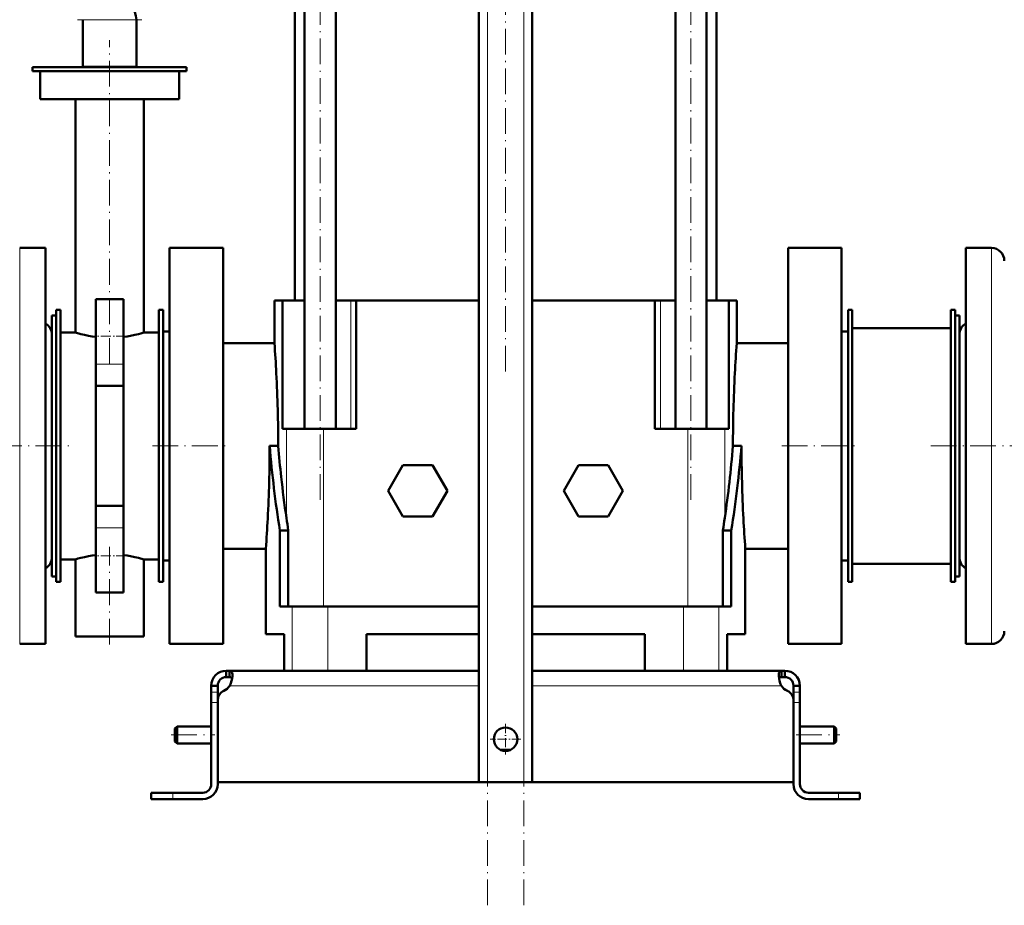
# Model space of a CAD drawing. Extents: x -1976 to 2357, y -1856 to 698.
# Tile 2 of 60: x -1682 to -1222, y -448 to -35. Entities that reach past the tile are written whole.
import ezdxf

# ---------------------------------------------------------------- set-up
doc = ezdxf.new("R2010")
doc.units = 0
doc.linetypes.add('DASHDOT', pattern=[18.5, 12, -3, 0.5, -3])

msp = doc.modelspace()

# ---------------------------------------------------------------- linework, layer by layer
at = {"color": 7, "linetype": 'DASHDOT', "lineweight": 18}
for p, q in [((-1463.69, -448.46), (-1463.69, 242.44)), ((-1446.69, -448.46), (-1446.69, 242.44)), ((-1455.19, 219.94), (-1455.19, -200.96)), ((-1541.81, -259.1), (-1541.81, 139.54)), ((-1368.57, -259.1), (-1368.57, 139.54)), ((-1655.19, -34.77), (-1625.19, -34.77)), ((-1640.19, -195.55), (-1640.19, -44.28)), ((-1767.26, -233.88), (-1658.09, -233.88)), ((-1620.19, -233.88), (-1584.19, -233.88)), ((-1326.19, -233.88), (-1290.19, -233.88)), ((-1256.59, -233.88), (-1095.79, -233.88)), ((-1640.19, -326.69), (-1640.19, -281.02)), ((-1611.39, -368.88), (-1590.99, -368.88)), ((-1319.39, -368.88), (-1298.99, -368.88))]:
    msp.add_line(p, q, dxfattribs=at)
at = {"color": 7, "lineweight": 50}
for p, q in [((-1467.69, -390.88), (-1467.69, 184.87)), ((-1442.69, -390.88), (-1442.69, 184.87)), ((-1553.69, -165.88), (-1553.69, 41.62)), ((-1549.11, -225.88), (-1549.11, 41.62)), ((-1534.51, -225.88), (-1534.51, 41.62)), ((-1375.87, -225.88), (-1375.87, 41.62)), ((-1361.27, -225.88), (-1361.27, 41.62)), ((-1356.69, 41.62), (-1356.69, -165.88)), ((-1652.69, -56.77), (-1652.69, -34.77)), ((-1627.69, -56.77), (-1627.69, -34.77)), ((-1640.19, -56.88), (-1676.19, -56.88)), ((-1676.19, -58.88), (-1676.19, -56.88)), ((-1640.19, -58.88), (-1676.19, -58.88)), ((-1672.69, -71.88), (-1672.69, -58.88)), ((-1652.69, -56.88), (-1652.69, -56.77)), ((-1627.69, -56.77), (-1652.69, -56.77)), ((-1604.19, -56.88), (-1640.19, -56.88)), ((-1604.19, -58.88), (-1640.19, -58.88)), ((-1627.69, -56.88), (-1627.69, -56.77)), ((-1607.69, -71.88), (-1607.69, -58.88)), ((-1604.19, -58.88), (-1604.19, -56.88)), ((-1640.19, -71.88), (-1672.69, -71.88)), ((-1656.19, -180.88), (-1656.19, -71.88)), ((-1607.69, -71.88), (-1640.19, -71.88)), ((-1624.19, -180.88), (-1624.19, -71.88)), ((-1670.19, -141.38), (-1682.19, -141.38)), ((-1670.19, -141.38), (-1670.19, -189.54)), ((-1612.19, -141.38), (-1612.19, -233.88)), ((-1612.19, -141.38), (-1587.19, -141.38)), ((-1587.19, -141.38), (-1587.19, -233.88)), ((-1323.19, -233.88), (-1323.19, -141.38)), ((-1298.19, -141.38), (-1323.19, -141.38)), ((-1298.19, -233.88), (-1298.19, -141.38)), ((-1240.19, -278.23), (-1240.19, -141.38)), ((-1240.19, -141.38), (-1228.19, -141.38)), ((-1633.69, -165.38), (-1646.69, -165.38)), ((-1646.69, -165.38), (-1646.69, -195.62)), ((-1633.69, -165.38), (-1633.69, -195.62)), ((-1563.19, -165.88), (-1560.02, -165.88)), ((-1563.19, -185.88), (-1563.19, -165.88)), ((-1560.02, -165.88), (-1559.42, -165.88)), ((-1549.11, -165.88), (-1559.42, -165.88)), ((-1559.42, -225.88), (-1559.42, -165.88)), ((-1527.53, -165.88), (-1534.51, -165.88)), ((-1524.96, -165.88), (-1527.53, -165.88)), ((-1524.96, -165.88), (-1467.69, -165.88)), ((-1524.96, -225.88), (-1524.96, -165.88)), ((-1442.69, -165.88), (-1385.41, -165.88)), ((-1385.41, -225.88), (-1385.41, -165.88)), ((-1382.84, -165.88), (-1385.41, -165.88)), ((-1375.87, -165.88), (-1382.84, -165.88)), ((-1350.95, -165.88), (-1361.27, -165.88)), ((-1350.95, -225.88), (-1350.95, -165.88)), ((-1350.95, -165.88), (-1347.19, -165.88)), ((-1347.19, -165.88), (-1347.19, -185.88)), ((-1667.19, -263.13), (-1667.19, -172.88)), ((-1667.19, -172.88), (-1665.19, -172.88)), ((-1665.19, -170.38), (-1663.19, -170.38)), ((-1665.19, -297.38), (-1665.19, -170.38)), ((-1663.19, -297.38), (-1663.19, -170.38)), ((-1617.19, -170.38), (-1615.19, -170.38)), ((-1617.19, -297.38), (-1617.19, -170.38)), ((-1615.19, -297.38), (-1615.19, -170.38)), ((-1293.19, -170.38), (-1295.19, -170.38)), ((-1295.19, -170.38), (-1295.19, -297.38)), ((-1293.19, -170.38), (-1293.19, -297.38)), ((-1245.19, -170.38), (-1247.19, -170.38)), ((-1247.19, -170.38), (-1247.19, -297.38)), ((-1245.19, -170.38), (-1245.19, -297.38)), ((-1245.19, -172.88), (-1245.19, -204.64)), ((-1243.19, -172.88), (-1245.19, -172.88)), ((-1243.19, -172.88), (-1243.19, -204.64)), ((-1293.19, -178.88), (-1293.19, -288.88)), ((-1247.19, -178.88), (-1293.19, -178.88)), ((-1663.19, -286.88), (-1663.19, -180.88)), ((-1656.19, -180.88), (-1663.19, -180.88)), ((-1617.19, -180.88), (-1624.19, -180.88)), ((-1615.19, -287.38), (-1615.19, -180.38)), ((-1615.19, -180.38), (-1612.19, -180.38)), ((-1298.19, -180.38), (-1295.19, -180.38)), ((-1243.19, -258.81), (-1243.19, -181.88)), ((-1587.19, -185.88), (-1563.19, -185.88)), ((-1347.19, -185.88), (-1323.19, -185.88)), ((-1670.19, -189.54), (-1670.19, -326.38)), ((-1646.69, -205.88), (-1646.69, -195.62)), ((-1633.69, -205.88), (-1633.69, -195.62)), ((-1646.69, -205.88), (-1633.69, -205.88)), ((-1646.69, -261.89), (-1646.69, -205.88)), ((-1633.69, -261.89), (-1633.69, -205.88)), ((-1245.19, -204.64), (-1245.19, -294.88)), ((-1243.19, -204.64), (-1243.19, -294.88)), ((-1557.57, -225.88), (-1559.42, -225.88)), ((-1540.29, -225.88), (-1557.57, -225.88)), ((-1524.96, -225.88), (-1540.29, -225.88)), ((-1385.41, -225.88), (-1370.09, -225.88)), ((-1370.09, -225.88), (-1352.8, -225.88)), ((-1352.8, -225.88), (-1350.95, -225.88)), ((-1612.19, -233.88), (-1612.19, -326.38)), ((-1587.19, -233.88), (-1587.19, -326.38)), ((-1565.42, -233.88), (-1565.4, -233.88)), ((-1562, -233.88), (-1565.4, -233.88)), ((-1562, -233.88), (-1561.41, -233.92)), ((-1348.97, -233.92), (-1348.37, -233.88)), ((-1348.37, -233.88), (-1344.97, -233.88)), ((-1344.97, -233.88), (-1344.96, -233.88)), ((-1323.19, -326.38), (-1323.19, -233.88)), ((-1298.19, -326.38), (-1298.19, -233.88)), ((-1503.11, -242.88), (-1510.04, -254.88)), ((-1489.26, -242.88), (-1503.11, -242.88)), ((-1482.33, -254.88), (-1489.26, -242.88)), ((-1428.04, -254.88), (-1421.11, -242.88)), ((-1421.11, -242.88), (-1407.26, -242.88)), ((-1407.26, -242.88), (-1400.33, -254.88)), ((-1510.04, -254.88), (-1503.11, -266.88)), ((-1489.26, -266.88), (-1482.33, -254.88)), ((-1421.11, -266.88), (-1428.04, -254.88)), ((-1400.33, -254.88), (-1407.26, -266.88)), ((-1646.69, -261.89), (-1633.69, -261.89)), ((-1646.69, -272.15), (-1646.69, -261.89)), ((-1633.69, -272.15), (-1633.69, -261.89)), ((-1243.19, -285.88), (-1243.19, -258.81)), ((-1667.19, -294.88), (-1667.19, -263.13)), ((-1503.11, -266.88), (-1489.26, -266.88)), ((-1407.26, -266.88), (-1421.11, -266.88)), ((-1646.69, -272.15), (-1646.69, -302.38)), ((-1633.69, -272.15), (-1633.69, -302.38)), ((-1556.69, -273.32), (-1560.65, -273.32)), ((-1560.65, -273.32), (-1560.65, -308.88)), ((-1556.69, -273.32), (-1556.69, -308.88)), ((-1353.68, -273.32), (-1353.68, -308.88)), ((-1353.68, -273.32), (-1349.72, -273.32)), ((-1349.72, -273.32), (-1349.72, -308.88)), ((-1240.19, -326.38), (-1240.19, -278.23)), ((-1567.19, -281.88), (-1587.19, -281.88)), ((-1567.19, -321.88), (-1567.19, -281.88)), ((-1323.19, -281.88), (-1343.19, -281.88)), ((-1343.19, -321.88), (-1343.19, -281.88)), ((-1663.19, -286.88), (-1656.19, -286.88)), ((-1656.19, -322.88), (-1656.19, -286.88)), ((-1624.19, -286.88), (-1617.19, -286.88)), ((-1624.19, -322.88), (-1624.19, -286.88)), ((-1612.19, -287.38), (-1615.19, -287.38)), ((-1295.19, -287.38), (-1298.19, -287.38)), ((-1293.19, -288.88), (-1247.19, -288.88)), ((-1667.19, -294.88), (-1665.19, -294.88)), ((-1665.19, -297.38), (-1663.19, -297.38)), ((-1617.19, -297.38), (-1615.19, -297.38)), ((-1293.19, -297.38), (-1295.19, -297.38)), ((-1245.19, -297.38), (-1247.19, -297.38)), ((-1243.19, -294.88), (-1245.19, -294.88)), ((-1633.69, -302.38), (-1646.69, -302.38)), ((-1560.65, -308.88), (-1554.84, -308.88)), ((-1554.84, -308.88), (-1538.24, -308.88)), ((-1538.24, -308.88), (-1467.69, -308.88)), ((-1442.69, -308.88), (-1372.14, -308.88)), ((-1372.14, -308.88), (-1355.54, -308.88)), ((-1355.54, -308.88), (-1349.72, -308.88)), ((-1558.68, -321.88), (-1567.19, -321.88)), ((-1558.68, -321.88), (-1558.68, -338.88)), ((-1520.19, -338.88), (-1520.19, -321.88)), ((-1467.69, -321.88), (-1520.19, -321.88)), ((-1390.19, -321.88), (-1442.69, -321.88)), ((-1390.19, -321.88), (-1390.19, -338.88)), ((-1351.7, -338.88), (-1351.7, -321.88)), ((-1343.19, -321.88), (-1351.7, -321.88)), ((-1351.7, -321.88), (-1351.7, -338.88)), ((-1670.19, -326.38), (-1682.19, -326.38)), ((-1640.19, -322.88), (-1656.19, -322.88)), ((-1624.19, -322.88), (-1640.19, -322.88)), ((-1612.19, -326.38), (-1587.19, -326.38)), ((-1298.19, -326.38), (-1323.19, -326.38)), ((-1240.19, -326.38), (-1228.19, -326.38)), ((-1585.69, -338.88), (-1585.69, -341.88)), ((-1584.15, -338.88), (-1585.69, -338.88)), ((-1584.15, -338.88), (-1584.15, -341.88)), ((-1467.69, -338.88), (-1584.15, -338.88)), ((-1442.69, -338.88), (-1326.22, -338.88)), ((-1326.22, -338.88), (-1326.22, -341.88)), ((-1326.22, -338.88), (-1324.69, -338.88)), ((-1324.69, -338.88), (-1324.69, -341.88)), ((-1584.15, -341.88), (-1585.69, -341.88)), ((-1326.22, -341.88), (-1324.69, -341.88)), ((-1592.69, -345.88), (-1589.69, -345.88)), ((-1592.69, -348.85), (-1592.69, -345.88)), ((-1592.69, -353.77), (-1592.69, -348.85)), ((-1589.69, -348.85), (-1589.69, -345.88)), ((-1589.69, -352.8), (-1589.69, -348.85)), ((-1317.69, -345.88), (-1320.69, -345.88)), ((-1320.69, -348.85), (-1320.69, -345.88)), ((-1320.69, -353.77), (-1320.69, -348.85)), ((-1317.69, -348.85), (-1317.69, -345.88)), ((-1317.69, -353.77), (-1317.69, -348.85)), ((-1592.69, -353.77), (-1592.69, -391.88)), ((-1589.69, -352.81), (-1589.69, -390.88)), ((-1589.69, -391.88), (-1589.69, -353.77)), ((-1320.69, -390.88), (-1320.69, -352.81)), ((-1320.69, -391.88), (-1320.69, -353.77)), ((-1317.69, -391.88), (-1317.69, -353.77)), ((-1609.69, -365.88), (-1608.69, -364.88)), ((-1609.69, -368.88), (-1609.69, -365.88)), ((-1608.69, -368.88), (-1608.69, -364.88)), ((-1608.69, -364.88), (-1592.69, -364.88)), ((-1317.69, -364.88), (-1301.69, -364.88)), ((-1301.69, -368.88), (-1301.69, -364.88)), ((-1300.69, -365.88), (-1301.69, -364.88)), ((-1300.69, -368.88), (-1300.69, -365.88)), ((-1609.69, -371.88), (-1609.69, -368.88)), ((-1609.69, -371.88), (-1608.69, -372.88)), ((-1608.69, -372.88), (-1608.69, -368.88)), ((-1301.69, -372.88), (-1301.69, -368.88)), ((-1300.69, -371.88), (-1301.69, -372.88)), ((-1300.69, -371.88), (-1300.69, -368.88)), ((-1608.69, -372.88), (-1592.69, -372.88)), ((-1457.48, -375.88), (-1455.19, -375.88)), ((-1455.19, -375.88), (-1452.9, -375.88)), ((-1317.69, -372.88), (-1301.69, -372.88)), ((-1455.19, -390.88), (-1589.69, -390.88)), ((-1463.69, -390.88), (-1467.69, -390.88)), ((-1463.69, -390.88), (-1446.69, -390.88)), ((-1455.19, -390.88), (-1320.69, -390.88)), ((-1442.69, -390.88), (-1446.69, -390.88)), ((-1620.69, -395.88), (-1620.69, -398.88)), ((-1620.69, -395.88), (-1610.69, -395.88)), ((-1620.69, -398.88), (-1610.69, -398.88)), ((-1596.69, -395.88), (-1610.69, -395.88)), ((-1610.69, -398.88), (-1596.69, -398.88)), ((-1313.69, -395.88), (-1299.69, -395.88)), ((-1299.69, -398.88), (-1313.69, -398.88)), ((-1289.69, -395.88), (-1299.69, -395.88)), ((-1289.69, -398.88), (-1299.69, -398.88)), ((-1289.69, -395.88), (-1289.69, -398.88))]:
    msp.add_line(p, q, dxfattribs=at)
at = {"color": 7, "lineweight": 18}
for p, q in [((-1463.69, -390.88), (-1463.69, 184.87)), ((-1446.69, -390.88), (-1446.69, 184.87)), ((-1627.69, -34.77), (-1652.69, -34.77)), ((-1682.19, -141.38), (-1682.19, -189.54)), ((-1228.19, -278.23), (-1228.19, -141.38)), ((-1527.53, -225.88), (-1527.53, -165.88)), ((-1382.84, -225.88), (-1382.84, -165.88)), ((-1682.19, -189.54), (-1682.19, -326.38)), ((-1633.69, -195.62), (-1646.69, -195.62)), ((-1557.57, -225.88), (-1557.57, -267.51)), ((-1540.29, -225.88), (-1540.29, -308.88)), ((-1370.09, -225.88), (-1370.09, -308.88)), ((-1352.8, -225.88), (-1352.8, -267.51)), ((-1633.69, -272.15), (-1646.69, -272.15)), ((-1228.19, -326.38), (-1228.19, -278.23)), ((-1554.84, -308.88), (-1554.84, -338.88)), ((-1538.24, -308.88), (-1538.24, -338.88)), ((-1372.14, -308.88), (-1372.14, -338.88)), ((-1355.54, -308.88), (-1355.54, -338.88)), ((-1592.69, -348.85), (-1589.69, -348.85)), ((-1467.69, -345.88), (-1584.01, -345.88)), ((-1442.69, -345.88), (-1326.36, -345.88)), ((-1317.69, -348.85), (-1320.69, -348.85)), ((-1592.69, -353.77), (-1589.69, -353.77)), ((-1317.69, -353.77), (-1320.69, -353.77)), ((-1610.69, -395.88), (-1610.69, -398.88)), ((-1299.69, -395.88), (-1299.69, -398.88))]:
    msp.add_line(p, q, dxfattribs=at)
at = {"color": 7, "linetype": 'DASHDOT', "lineweight": 18, "ltscale": 0.390015}
for p, q in [((-1632.39, -182.62), (-1647.99, -182.62)), ((-1632.39, -285.15), (-1647.99, -285.15))]:
    msp.add_line(p, q, dxfattribs=at)
at = {"color": 7, "linetype": 'DASHDOT', "lineweight": 18, "ltscale": 0.090002}
for p, q in [((-1592.99, -353.77), (-1589.39, -353.77)), ((-1320.99, -353.77), (-1317.39, -353.77))]:
    msp.add_line(p, q, dxfattribs=at)
at = {"color": 7, "linetype": 'DASHDOT', "lineweight": 18, "ltscale": 0.3575}
msp.add_line((-1455.19, -363.73), (-1455.19, -378.03), dxfattribs=at)
at = {"color": 7, "linetype": 'DASHDOT', "lineweight": 18, "ltscale": 0.357501}
msp.add_line((-1448.04, -370.88), (-1462.34, -370.88), dxfattribs=at)
at = {"color": 7, "linetype": 'DASHDOT', "lineweight": 18, "ltscale": 0.090015}
msp.add_line((-1610.69, -395.58), (-1610.69, -399.18), dxfattribs=at)
at = {"color": 7, "linetype": 'DASHDOT', "lineweight": 18, "ltscale": 0.089999}
msp.add_line((-1299.69, -399.18), (-1299.69, -395.58), dxfattribs=at)
at = {"color": 7, "lineweight": 50}
for points in [[(-1656.19, -180.88), (-1653.61, -181.6), (-1651.93, -182.01), (-1649.97, -182.42), (-1648.38, -182.7), (-1646.69, -182.94)], [(-1633.69, -182.94), (-1631.98, -182.69), (-1630.37, -182.41), (-1628.42, -182), (-1626.74, -181.6), (-1625.58, -181.29), (-1624.19, -180.88)], [(-1646.69, -284.83), (-1648.39, -285.07), (-1649.99, -285.35), (-1651.96, -285.76), (-1653.64, -286.17), (-1654.95, -286.52), (-1656.19, -286.88)], [(-1633.69, -284.83), (-1631.99, -285.07), (-1630.38, -285.35), (-1628.42, -285.76), (-1626.73, -286.17), (-1624.19, -286.88)], [(-1582.81, -341.03), (-1582.83, -340.53), (-1582.89, -340.09), (-1582.98, -339.76), (-1583.1, -339.49), (-1583.26, -339.24), (-1583.47, -339.06), (-1583.78, -338.93), (-1584.15, -338.88)], [(-1327.56, -341.03), (-1327.54, -340.53), (-1327.48, -340.09), (-1327.4, -339.76), (-1327.28, -339.49), (-1327.11, -339.24), (-1326.9, -339.06), (-1326.59, -338.93), (-1326.22, -338.88)], [(-1582.93, -342.47), (-1583.09, -342.23), (-1583.32, -342.06), (-1583.6, -341.94), (-1583.86, -341.9), (-1584.15, -341.88)], [(-1584.01, -345.88), (-1583.54, -344.77), (-1583.18, -343.62), (-1582.94, -342.49), (-1582.82, -341.43), (-1582.81, -341.03)], [(-1326.36, -345.88), (-1326.84, -344.77), (-1327.2, -343.62), (-1327.44, -342.49), (-1327.55, -341.43), (-1327.56, -341.03)], [(-1327.44, -342.47), (-1327.28, -342.23), (-1327.06, -342.06), (-1326.77, -341.94), (-1326.51, -341.9), (-1326.22, -341.88)], [(-1326.22, -341.88), (-1326.51, -341.9), (-1326.77, -341.94), (-1327.06, -342.06), (-1327.28, -342.23), (-1327.44, -342.47)], [(-1327.44, -342.47), (-1327.2, -343.6), (-1326.84, -344.76), (-1326.36, -345.88)]]:
    msp.add_lwpolyline(points, dxfattribs=at)
msp.add_circle((-1455.19, -370.88), 5.5, dxfattribs=at)
for centre, radius, start, end in [((-1636.69, -34.77), 9, 360, 90), ((-1228.19, -147.38), 6, 0, 90), ((-1673.19, -181.88), 6, 0, 60), ((-1237.19, -181.88), 6, 120, 180), ((-2215.74, -234.23), 654.34, 3.00366, 4.23717), ((-694.6, -234.23), 654.38, 175.76287, 176.99632), ((-2209.21, -233.91), 647.81, 359.99848, 3.00532), ((-701.16, -233.91), 647.8, 176.99468, 180.00152), ((-2217.22, -233.86), 651.81, 357.01317, 359.99806), ((-1030.33, -189.51), 536.9, 184.7407, 188.9806), ((-1028.58, -190.08), 534.63, 184.7045, 186.2564), ((-1885.86, -189.67), 538.72, 351.6918, 355.2879), ((-1880.04, -189.51), 536.9, 351.0194, 355.2593), ((-693.15, -233.86), 651.8, 180.00195, 182.98684), ((-1021.26, -189.26), 541.99, 186.2581, 188.3016), ((-2223.75, -233.54), 658.34, 355.78877, 357.01477), ((-1014.69, -188.33), 548.62, 188.2988, 188.9124), ((-1895.55, -188.35), 548.5, 351.0876, 351.7014), ((-686.66, -233.54), 658.3, 182.9852, 184.21126), ((-1673.19, -285.88), 6, 300, 360), ((-1237.19, -285.88), 6, 180, 240), ((-1228.19, -320.38), 6, 270, 360), ((-1585.69, -345.88), 7, 90, 180), ((-1324.69, -345.88), 7, 360, 90), ((-1585.69, -345.88), 4, 90, 180), ((-1324.69, -345.88), 4, 360, 90), ((-1584.69, -352.81), 5, 115.2697, 180), ((-1589.81, -341.96), 7, 295.2697, 325.8717), ((-1320.56, -341.96), 7, 214.1283, 244.7303), ((-1325.69, -352.81), 5, 360, 64.7303), ((-1596.69, -391.88), 4, 270, 0), ((-1596.69, -391.88), 7, 270, 0), ((-1313.69, -391.88), 7, 180, 270), ((-1313.69, -391.88), 4, 180, 270)]:
    msp.add_arc(centre, radius, start, end, dxfattribs=at)

doc.saveas('drawing.dxf')
